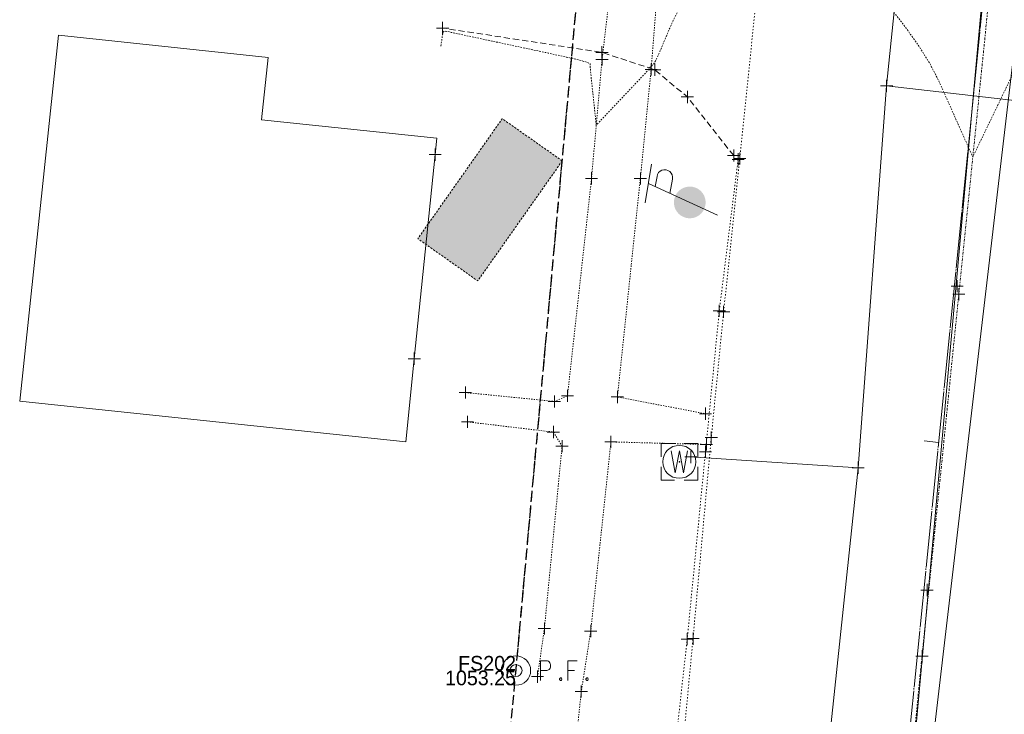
# Model space of a CAD drawing. Header units: feet. Extents: x 1620773 to 1693143, y 557267 to 607752.
# Tile 10 of 256: x 1620853 to 1620934, y 607149 to 607206. Entities that reach past the tile are written whole.
import ezdxf
from ezdxf.enums import TextEntityAlignment as Align

# ---------------------------------------------------------------- set-up
doc = ezdxf.new("R2010")
doc.units = ezdxf.units.FT
doc.header["$MEASUREMENT"] = 0
for name, pattern in [('cl', [5, 0.09375, -0.09375, 4.625, -0.09375, 0.09375]), ('cl20', [100, 5, -5, 80, -5, 5]), ('DASHED', [0.75, 0.5, -0.25]), ('DGN Style 1', [0.16325, 0.000271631, -0.162979]), ('DGN Style 2', [0.271631, 0.162979, -0.108652]), ('DGN Style 4', [0.434882, 0.217305, -0.108652, 0.000271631, -0.108652]), ('DGN Style 5', [0.190142, 0.081489, -0.108652]), ('esmtshex', [4.75, 0.8, -0.325, -0.325, 0.8, -0.3, 0.8, -0.3, 0.8, -0.3]), ('HIDDEN2', [0.1875, 0.125, -0.0625]), ('sanex', [0]), ('waterex', [0])]:
    doc.linetypes.add(name, pattern=pattern)
for name, color, linetype, lineweight in [('BD_X_Building', 241, 'Continuous', 0), ('GE_X_Alignment', 7, 'cl', 0), ('GE_X_Alignment_100_Stations', 7, 'Continuous', 0), ('PV_X_COP', 4, 'DGN Style 4', 0), ('PV_X_Curb', 120, 'DGN Style 1', 0), ('PV_X_Driveway', 1, 'DASHED', 0), ('PV_X_Walk', 120, 'DGN Style 5', 0), ('RW_X_CL_20', 6, 'cl20', 0), ('RW_X_Esmt_SH', 6, 'esmtshex', 30), ('SV_X_Mon_Cells_Found', 7, 'Continuous', 0), ('SV_X_Text_Elevation', 93, 'Continuous', 0), ('SV_X_Text_Name', 61, 'Continuous', 0), ('UT_P_Misc_Cells', 7, 'Continuous', 13), ('UT_X_Sanitary_Line', 3, 'sanex', 0), ('UT_X_Water', 133, 'waterex', 0), ('UT_X_Water_Cells', 133, 'Continuous', 0), ('UT_X_Water_Cells (Construction)', 133, 'Continuous', 0)]:
    doc.layers.add(name, color=color, linetype=linetype, lineweight=lineweight)
doc.layers.add('DT_X_Contour_Minor', color=1, linetype='HIDDEN2', lineweight=9, transparency=0.5)
doc.layers.add('SV_X_Shot_Marker (Construction)', color=40, linetype='Continuous', lineweight=0, transparency=0.5)
doc.layers.add('RW_X_Easement_Area', color=3, linetype='DGN Style 2', lineweight=0, plot=False, transparency=0.5)
doc.styles.add('Style-font30', font='font30.shx')

# ---------------------------------------------------------------- blocks, each defined once
blk = doc.blocks.new('IPIPE')
at = {"layer": 'SV_X_Mon_Cells_Found', "color": 7, "linetype": 'Continuous', "lineweight": 0, "flags": 128}
for points in [[(0.0999, -0.04), (0.0999, 0.04), (0.1263, 0.04), (0.1291, 0.0394), (0.1329, 0.0381), (0.1346, 0.0368), (0.1362, 0.0356), (0.1384, 0.0324), (0.1401, 0.0293), (0.1412, 0.0242), (0.1412, 0.0167), (0.1406, 0.0142), (0.1395, 0.0104), (0.1373, 0.006), (0.1351, 0.0041), (0.1335, 0.0028), (0.1307, 0.0016), (0.1263, 0.0009), (0.0999, 0.0009)], [(0.2503, 0.04), (0.2123, 0.04), (0.2123, -0.04)], [(0.2123, 0.0009), (0.2393, 0.0009)], [(0.182, -0.0293), (0.1847, -0.0293), (0.1864, -0.0305), (0.188, -0.0331), (0.188, -0.0362), (0.1864, -0.0387), (0.1847, -0.04), (0.182, -0.04), (0.1803, -0.0387), (0.1787, -0.0362), (0.1787, -0.0331), (0.1803, -0.0305), (0.182, -0.0293)], [(0.2895, -0.0293), (0.2922, -0.0293), (0.2939, -0.0305), (0.2955, -0.0331), (0.2955, -0.0362), (0.2939, -0.0387), (0.2922, -0.04), (0.2895, -0.04), (0.2878, -0.0387), (0.2861, -0.0362), (0.2861, -0.0331), (0.2878, -0.0305), (0.2895, -0.0293)]]:
    blk.add_lwpolyline(points, dxfattribs=at)
at = {"layer": 'SV_X_Mon_Cells_Found', "color": 7, "linetype": 'Continuous', "lineweight": 0}
for radius in [0.06, 0.0247]:
    blk.add_circle((0, 0), radius, dxfattribs=at)
blk = doc.blocks.new('DrawLineAnnotationDirectionLength_1')
at = {"layer": 'GE_X_Alignment_100_Stations'}
blk.add_line((0, 0), (-0.06, 0), dxfattribs=at)
blk = doc.blocks.new('SVPT_553')
at = {"layer": 'SV_X_Shot_Marker (Construction)', "transparency": 33554495}
for p, q in [((-0.025, 0), (0.025, 0)), ((0, 0.025), (0, -0.025))]:
    blk.add_line(p, q, dxfattribs=at)
blk.add_point((0, 0), dxfattribs=at)
blk = doc.blocks.new('SVPT_554')
at = {"layer": 'SV_X_Shot_Marker (Construction)', "transparency": 33554495}
for p, q in [((-0.025, 0), (0.025, 0)), ((0, 0.025), (0, -0.025))]:
    blk.add_line(p, q, dxfattribs=at)
blk.add_point((0, 0), dxfattribs=at)
blk = doc.blocks.new('SVPT_555')
at = {"layer": 'SV_X_Shot_Marker (Construction)', "transparency": 33554495}
for p, q in [((-0.025, 0), (0.025, 0)), ((0, 0.025), (0, -0.025))]:
    blk.add_line(p, q, dxfattribs=at)
blk.add_point((0, 0), dxfattribs=at)
blk = doc.blocks.new('SVPT_556')
at = {"layer": 'SV_X_Shot_Marker (Construction)', "transparency": 33554495}
for p, q in [((0, 0.025), (0, -0.025)), ((-0.025, 0), (0.025, 0))]:
    blk.add_line(p, q, dxfattribs=at)
blk.add_point((0, 0), dxfattribs=at)
blk = doc.blocks.new('SVPT_557')
at = {"layer": 'SV_X_Shot_Marker (Construction)', "transparency": 33554495}
for p, q in [((-0.025, 0), (0.025, 0)), ((0, 0.025), (0, -0.025))]:
    blk.add_line(p, q, dxfattribs=at)
blk.add_point((0, 0), dxfattribs=at)
blk = doc.blocks.new('SVPT_558')
at = {"layer": 'SV_X_Shot_Marker (Construction)', "transparency": 33554495}
for p, q in [((-0.025, 0), (0.025, 0)), ((0, 0.025), (0, -0.025))]:
    blk.add_line(p, q, dxfattribs=at)
blk.add_point((0, 0), dxfattribs=at)
blk = doc.blocks.new('SVPT_559')
at = {"layer": 'SV_X_Shot_Marker (Construction)', "transparency": 33554495}
for p, q in [((-0.025, 0), (0.025, 0)), ((0, 0.025), (0, -0.025))]:
    blk.add_line(p, q, dxfattribs=at)
blk.add_point((0, 0), dxfattribs=at)
blk = doc.blocks.new('SVPT_560')
at = {"layer": 'SV_X_Shot_Marker (Construction)', "transparency": 33554495}
for p, q in [((-0.025, 0), (0.025, 0)), ((0, 0.025), (0, -0.025))]:
    blk.add_line(p, q, dxfattribs=at)
blk.add_point((0, 0), dxfattribs=at)
blk = doc.blocks.new('SVPT_561')
at = {"layer": 'SV_X_Shot_Marker (Construction)', "transparency": 33554495}
for p, q in [((-0.025, 0), (0.025, 0)), ((0, 0.025), (0, -0.025))]:
    blk.add_line(p, q, dxfattribs=at)
blk.add_point((0, 0), dxfattribs=at)
blk = doc.blocks.new('SVPT_562')
at = {"layer": 'SV_X_Shot_Marker (Construction)', "transparency": 33554495}
for p, q in [((-0.025, 0), (0.025, 0)), ((0, 0.025), (0, -0.025))]:
    blk.add_line(p, q, dxfattribs=at)
blk.add_point((0, 0), dxfattribs=at)
blk = doc.blocks.new('SVPT_563')
at = {"layer": 'SV_X_Shot_Marker (Construction)', "transparency": 33554495}
for p, q in [((-0.025, 0), (0.025, 0)), ((0, 0.025), (0, -0.025))]:
    blk.add_line(p, q, dxfattribs=at)
blk.add_point((0, 0), dxfattribs=at)
blk = doc.blocks.new('SVPT_564')
at = {"layer": 'SV_X_Shot_Marker (Construction)', "transparency": 33554495}
for p, q in [((-0.025, 0), (0.025, 0)), ((0, 0.025), (0, -0.025))]:
    blk.add_line(p, q, dxfattribs=at)
blk.add_point((0, 0), dxfattribs=at)
blk = doc.blocks.new('SVPT_565')
at = {"layer": 'SV_X_Shot_Marker (Construction)', "transparency": 33554495}
for p, q in [((-0.025, 0), (0.025, 0)), ((0, 0.025), (0, -0.025))]:
    blk.add_line(p, q, dxfattribs=at)
blk.add_point((0, 0), dxfattribs=at)
blk = doc.blocks.new('SVPT_566')
at = {"layer": 'SV_X_Shot_Marker (Construction)', "transparency": 33554495}
for p, q in [((-0.025, 0), (0.025, 0)), ((0, 0.025), (0, -0.025))]:
    blk.add_line(p, q, dxfattribs=at)
blk.add_point((0, 0), dxfattribs=at)
blk = doc.blocks.new('SVPT_567')
at = {"layer": 'SV_X_Shot_Marker (Construction)', "transparency": 33554495}
for p, q in [((-0.025, 0), (0.025, 0)), ((0, 0.025), (0, -0.025))]:
    blk.add_line(p, q, dxfattribs=at)
blk.add_point((0, 0), dxfattribs=at)
blk = doc.blocks.new('SVPT_568')
at = {"layer": 'SV_X_Shot_Marker (Construction)', "transparency": 33554495}
for p, q in [((-0.025, 0), (0.025, 0)), ((0, 0.025), (0, -0.025))]:
    blk.add_line(p, q, dxfattribs=at)
blk.add_point((0, 0), dxfattribs=at)
blk = doc.blocks.new('SVPT_569')
at = {"layer": 'SV_X_Shot_Marker (Construction)', "transparency": 33554495}
for p, q in [((-0.025, 0), (0.025, 0)), ((0, 0.025), (0, -0.025))]:
    blk.add_line(p, q, dxfattribs=at)
blk.add_point((0, 0), dxfattribs=at)
blk = doc.blocks.new('SVPT_570')
at = {"layer": 'SV_X_Shot_Marker (Construction)', "transparency": 33554495}
for p, q in [((-0.025, 0), (0.025, 0)), ((0, 0.025), (0, -0.025))]:
    blk.add_line(p, q, dxfattribs=at)
blk.add_point((0, 0), dxfattribs=at)
blk = doc.blocks.new('SVPT_571')
at = {"layer": 'SV_X_Shot_Marker (Construction)', "transparency": 33554495}
for p, q in [((-0.025, 0), (0.025, 0)), ((0, 0.025), (0, -0.025))]:
    blk.add_line(p, q, dxfattribs=at)
blk.add_point((0, 0), dxfattribs=at)
blk = doc.blocks.new('SVPT_572')
at = {"layer": 'SV_X_Shot_Marker (Construction)', "transparency": 33554495}
for p, q in [((-0.025, 0), (0.025, 0)), ((0, 0.025), (0, -0.025))]:
    blk.add_line(p, q, dxfattribs=at)
blk.add_point((0, 0), dxfattribs=at)
blk = doc.blocks.new('SVPT_573')
at = {"layer": 'SV_X_Shot_Marker (Construction)', "transparency": 33554495}
for p, q in [((-0.025, 0), (0.025, 0)), ((0, 0.025), (0, -0.025))]:
    blk.add_line(p, q, dxfattribs=at)
blk.add_point((0, 0), dxfattribs=at)
blk = doc.blocks.new('SVPT_574')
at = {"layer": 'SV_X_Shot_Marker (Construction)', "transparency": 33554495}
for p, q in [((-0.025, 0), (0.025, 0)), ((0, 0.025), (0, -0.025))]:
    blk.add_line(p, q, dxfattribs=at)
blk.add_point((0, 0), dxfattribs=at)
blk = doc.blocks.new('SVPT_575')
at = {"layer": 'SV_X_Shot_Marker (Construction)', "transparency": 33554495}
for p, q in [((-0.025, 0), (0.025, 0)), ((0, 0.025), (0, -0.025))]:
    blk.add_line(p, q, dxfattribs=at)
blk.add_point((0, 0), dxfattribs=at)
blk = doc.blocks.new('SVPT_576')
at = {"layer": 'SV_X_Shot_Marker (Construction)', "transparency": 33554495}
for p, q in [((-0.025, 0), (0.025, 0)), ((0, 0.025), (0, -0.025))]:
    blk.add_line(p, q, dxfattribs=at)
blk.add_point((0, 0), dxfattribs=at)
blk = doc.blocks.new('SVPT_579')
at = {"layer": 'SV_X_Shot_Marker (Construction)', "transparency": 33554495}
for p, q in [((-0.025, 0), (0.025, 0)), ((0, 0.025), (0, -0.025))]:
    blk.add_line(p, q, dxfattribs=at)
blk.add_point((0, 0), dxfattribs=at)
blk = doc.blocks.new('SVPT_580')
at = {"layer": 'SV_X_Shot_Marker (Construction)', "transparency": 33554495}
for p, q in [((-0.025, 0), (0.025, 0)), ((0, 0.025), (0, -0.025))]:
    blk.add_line(p, q, dxfattribs=at)
blk.add_point((0, 0), dxfattribs=at)
blk = doc.blocks.new('SVPT_592')
at = {"layer": 'SV_X_Shot_Marker (Construction)', "transparency": 33554495}
for p, q in [((-0.025, 0), (0.025, 0)), ((0, 0.025), (0, -0.025))]:
    blk.add_line(p, q, dxfattribs=at)
blk.add_point((0, 0), dxfattribs=at)
blk = doc.blocks.new('SVPT_593')
at = {"layer": 'SV_X_Shot_Marker (Construction)', "transparency": 33554495}
for p, q in [((-0.025, 0), (0.025, 0)), ((0, 0.025), (0, -0.025))]:
    blk.add_line(p, q, dxfattribs=at)
blk.add_point((0, 0), dxfattribs=at)
blk = doc.blocks.new('SVPT_606')
at = {"layer": 'SV_X_Shot_Marker (Construction)', "transparency": 33554495}
for p, q in [((-0.025, 0), (0.025, 0)), ((0, 0.025), (0, -0.025))]:
    blk.add_line(p, q, dxfattribs=at)
blk.add_point((0, 0), dxfattribs=at)
blk = doc.blocks.new('SVPT_607')
at = {"layer": 'SV_X_Shot_Marker (Construction)', "transparency": 33554495}
for p, q in [((-0.025, 0), (0.025, 0)), ((0, 0.025), (0, -0.025))]:
    blk.add_line(p, q, dxfattribs=at)
blk.add_point((0, 0), dxfattribs=at)
blk = doc.blocks.new('WM_4')
at = {"layer": 'UT_X_Water_Cells', "color": 133, "linetype": 'Continuous', "lineweight": 0, "flags": 128}
for points in [[(-0.02, 0.075), (-0.075, 0.075), (-0.075, 0.02)], [(-0.0333, 0.045), (-0.0167, -0.045), (0, 0.045), (0.0167, -0.045), (0.0333, 0.045)], [(0.075, 0.02), (0.075, 0.075), (0.02, 0.075)], [(-0.075, -0.02), (-0.075, -0.075), (-0.02, -0.075)], [(0.02, -0.075), (0.075, -0.075), (0.075, -0.02)]]:
    blk.add_lwpolyline(points, dxfattribs=at)
at = {"layer": 'UT_X_Water_Cells', "color": 133, "linetype": 'Continuous', "lineweight": 0}
blk.add_circle((0, 0), 0.0675, dxfattribs=at)
at = {"layer": 'UT_X_Water_Cells (Construction)', "color": 133, "linetype": 'Continuous', "lineweight": 30}
blk.add_point((0, 0), dxfattribs=at)
blk = doc.blocks.new('SVPT_611')
at = {"layer": 'SV_X_Shot_Marker (Construction)', "transparency": 33554495}
for p, q in [((-0.025, 0), (0.025, 0)), ((0, 0.025), (0, -0.025))]:
    blk.add_line(p, q, dxfattribs=at)
blk.add_point((0, 0), dxfattribs=at)
blk = doc.blocks.new('SVPT_612')
at = {"layer": 'SV_X_Shot_Marker (Construction)', "transparency": 33554495}
for p, q in [((-0.025, 0), (0.025, 0)), ((0, 0.025), (0, -0.025))]:
    blk.add_line(p, q, dxfattribs=at)
blk.add_point((0, 0), dxfattribs=at)
blk = doc.blocks.new('SVPT_613')
at = {"layer": 'SV_X_Shot_Marker (Construction)', "transparency": 33554495}
for p, q in [((-0.025, 0), (0.025, 0)), ((0, 0.025), (0, -0.025))]:
    blk.add_line(p, q, dxfattribs=at)
blk.add_point((0, 0), dxfattribs=at)
blk = doc.blocks.new('SVPT_614')
at = {"layer": 'SV_X_Shot_Marker (Construction)', "transparency": 33554495}
for p, q in [((0, 0.025), (0, -0.025)), ((-0.025, 0), (0.025, 0))]:
    blk.add_line(p, q, dxfattribs=at)
blk.add_point((0, 0), dxfattribs=at)
blk = doc.blocks.new('SVPT_615')
at = {"layer": 'SV_X_Shot_Marker (Construction)', "transparency": 33554495}
for p, q in [((-0.025, 0), (0.025, 0)), ((0, 0.025), (0, -0.025))]:
    blk.add_line(p, q, dxfattribs=at)
blk.add_point((0, 0), dxfattribs=at)
blk = doc.blocks.new('SVPT_616')
at = {"layer": 'SV_X_Shot_Marker (Construction)', "transparency": 33554495}
for p, q in [((-0.025, 0), (0.025, 0)), ((0, 0.025), (0, -0.025))]:
    blk.add_line(p, q, dxfattribs=at)
blk.add_point((0, 0), dxfattribs=at)
blk = doc.blocks.new('SVPT_617')
at = {"layer": 'SV_X_Shot_Marker (Construction)', "transparency": 33554495}
for p, q in [((-0.025, 0), (0.025, 0)), ((0, 0.025), (0, -0.025))]:
    blk.add_line(p, q, dxfattribs=at)
blk.add_point((0, 0), dxfattribs=at)
blk = doc.blocks.new('SVPT_1081')
at = {"layer": 'SV_X_Shot_Marker (Construction)', "transparency": 33554495}
for p, q in [((-0.025, 0), (0.025, 0)), ((0, 0.025), (0, -0.025))]:
    blk.add_line(p, q, dxfattribs=at)
blk.add_point((0, 0), dxfattribs=at)
blk = doc.blocks.new('SVPT_1082')
at = {"layer": 'SV_X_Shot_Marker (Construction)', "transparency": 33554495}
for p, q in [((-0.025, 0), (0.025, 0)), ((0, 0.025), (0, -0.025))]:
    blk.add_line(p, q, dxfattribs=at)
blk.add_point((0, 0), dxfattribs=at)
blk = doc.blocks.new('SVPT_1084')
at = {"layer": 'SV_X_Shot_Marker (Construction)', "transparency": 33554495}
for p, q in [((-0.025, 0), (0.025, 0)), ((0, 0.025), (0, -0.025))]:
    blk.add_line(p, q, dxfattribs=at)
blk.add_point((0, 0), dxfattribs=at)
blk = doc.blocks.new('SVPT_1085')
at = {"layer": 'SV_X_Shot_Marker (Construction)', "transparency": 33554495}
for p, q in [((-0.025, 0), (0.025, 0)), ((0, 0.025), (0, -0.025))]:
    blk.add_line(p, q, dxfattribs=at)
blk.add_point((0, 0), dxfattribs=at)
blk = doc.blocks.new('SVPT_1086')
at = {"layer": 'SV_X_Shot_Marker (Construction)', "transparency": 33554495}
for p, q in [((-0.025, 0), (0.025, 0)), ((0, 0.025), (0, -0.025))]:
    blk.add_line(p, q, dxfattribs=at)
blk.add_point((0, 0), dxfattribs=at)
blk = doc.blocks.new('TPWP')
at = {"layer": 'UT_P_Misc_Cells', "linetype": 'Continuous', "lineweight": 0}
h = blk.add_hatch(color=30, dxfattribs=at)
edge = h.paths.add_edge_path()
edge.add_arc((0, 0), 0.065, 0, 360)
at = {"layer": 'UT_P_Misc_Cells', "color": 30, "linetype": 'Continuous', "lineweight": 13}
for p, q in [((0.0482, 0.18), (-0.0322, -0.12)), ((0.1282, 0.18), (-0.0318, 0.18)), ((0.0402, 0.15), (0.0827, 0.15)), ((0.0231, 0.0862), (0.0827, 0.0862))]:
    blk.add_line(p, q, dxfattribs=at)
at = {"layer": 'UT_P_Misc_Cells', "color": 30, "linetype": 'Continuous', "lineweight": 13, "extrusion": (0, 0, -1)}
blk.add_arc((-0.0833, 0.1181), 0.0319, 88.8767, 271.1233, dxfattribs=at)

msp = doc.modelspace()

# ---------------------------------------------------------------- hatches: boundary and pattern name
at = {"layer": 'RW_X_Easement_Area', "transparency": 33554495}
msp.add_hatch(color=256, dxfattribs=at).paths.add_polyline_path([(1620897.871, 607194.343), (1620892.964, 607197.796), (1620886.052, 607187.974), (1620890.959, 607184.521)], flags=0)

# ---------------------------------------------------------------- linework, layer by layer
at = {"layer": 'BD_X_Building'}
for p, q in [((1620856.65, 607204.633), (1620853.48, 607174.678)), ((1620873.802, 607202.818), (1620856.65, 607204.633)), ((1620873.261, 607197.713), (1620873.802, 607202.818)), ((1620887.61, 607196.195), (1620873.261, 607197.713)), ((1620887.61, 607196.195), (1620887.473, 607194.858)), ((1620885.762, 607178.143), (1620885.065, 607171.335)), ((1620853.48, 607174.678), (1620885.065, 607171.335))]:
    msp.add_line(p, q, dxfattribs=at)
at = {"layer": 'BD_X_Building', "flags": 128}
msp.add_lwpolyline([(1620885.762, 607178.143), (1620887.473, 607194.858)], dxfattribs=at)
at = {"layer": 'DT_X_Contour_Minor', "transparency": 33554559, "elevation": 1054, "flags": 128}
msp.add_lwpolyline([(1620884.651, 607105.146), (1620884.737, 607104.88), (1620884.773, 607104.809), (1620884.842, 607104.709), (1620884.945, 607104.581), (1620885.081, 607104.424), (1620885.49, 607103.967), (1620885.646, 607103.872), (1620885.807, 607103.931), (1620885.974, 607104.143), (1620886.146, 607104.509), (1620886.961, 607106.572), (1620889.213, 607108.48), (1620889.641, 607108.849), (1620889.956, 607109.141), (1620890.161, 607109.355), (1620890.255, 607109.49), (1620890.355, 607109.747), (1620890.415, 607109.93), (1620890.518, 607110.284), (1620890.664, 607110.811), (1620890.853, 607111.51), (1620891.839, 607115.172), (1620892.718, 607111.507), (1620892.946, 607110.686), (1620893.255, 607109.796), (1620893.644, 607108.835), (1620894.113, 607107.804), (1620895.471, 607104.962), (1620895.91, 607103.955), (1620896.205, 607103.063), (1620896.359, 607102.287), (1620896.371, 607101.627), (1620896.211, 607100.023), (1620896.162, 607099.47), (1620896.132, 607099.015), (1620896.123, 607098.658), (1620896.134, 607098.4), (1620896.191, 607097.84), (1620896.214, 607097.658), (1620896.24, 607097.529), (1620896.269, 607097.456), (1620896.302, 607097.437), (1620896.393, 607097.459), (1620896.424, 607097.46), (1620896.448, 607097.45), (1620896.466, 607097.426), (1620896.477, 607097.39), (1620896.498, 607097.277), (1620896.515, 607097.231), (1620896.548, 607097.179), (1620896.6, 607097.119), (1620896.668, 607097.053), (1620896.875, 607096.867), (1620897.03, 607096.747), (1620897.34, 607096.528), (1620897.806, 607096.208), (1620898.428, 607095.788), (1620901.69, 607093.596), (1620901.706, 607092.026), (1620901.708, 607091.676), (1620901.706, 607091.301), (1620901.702, 607090.9), (1620901.695, 607090.473), (1620901.653, 607088.419), (1620906.552, 607091.731), (1620907.622, 607092.541), (1620908.731, 607093.552), (1620909.88, 607094.764), (1620911.069, 607096.176), (1620914.291, 607100.21), (1620915.388, 607101.601), (1620916.265, 607102.747), (1620916.919, 607103.648), (1620917.352, 607104.304), (1620918.212, 607105.729), (1620918.576, 607106.346), (1620919.025, 607107.13), (1620919.558, 607108.08), (1620920.175, 607109.197), (1620923.25, 607114.797), (1620924.244, 607108.981), (1620924.483, 607107.843), (1620924.775, 607106.924), (1620925.12, 607106.223), (1620925.517, 607105.739), (1620926.645, 607104.74), (1620927.121, 607104.26), (1620927.702, 607103.567), (1620928.388, 607102.662), (1620929.178, 607101.544), (1620931.427, 607098.282), (1620932.32, 607097.249), (1620933.314, 607096.596), (1620934.408, 607096.325), (1620935.602, 607096.434), (1620938.92, 607097.232), (1620940.013, 607097.503), (1620940.804, 607097.715), (1620941.293, 607097.87), (1620941.479, 607097.967), (1620941.573, 607098.147), (1620941.585, 607098.282), (1620941.55, 607098.549), (1620941.467, 607098.949), (1620941.338, 607099.482), (1620940.931, 607101.081), (1620940.797, 607101.606), (1620940.702, 607101.982), (1620940.645, 607102.208), (1620940.626, 607102.286), (1620940.627, 607102.293), (1620940.677, 607102.354), (1620940.828, 607102.529), (1620941.08, 607102.82), (1620941.433, 607103.225), (1620942.507, 607104.461), (1620942.91, 607105.021), (1620943.312, 607105.777), (1620943.714, 607106.727), (1620944.116, 607107.871), (1620945.187, 607111.184), (1620945.543, 607112.286), (1620945.807, 607113.107), (1620945.98, 607113.648), (1620946.061, 607113.908), (1620946.566, 607115.626), (1620951.001, 607130.73), (1620951.417, 607135.206), (1620951.499, 607136.089), (1620951.57, 607136.821), (1620951.628, 607137.402), (1620951.674, 607137.832), (1620951.78, 607138.777), (1620951.818, 607139.115), (1620951.852, 607139.42), (1620951.881, 607139.692), (1620951.907, 607139.931), (1620951.97, 607140.524), (1620952.038, 607141.146), (1620952.197, 607142.569), (1620952.447, 607144.792), (1620952.787, 607147.815), (1620954.585, 607163.789), (1620954.622, 607164.685), (1620954.629, 607164.854), (1620954.634, 607164.976), (1620954.637, 607165.051), (1620954.639, 607165.079), (1620954.64, 607165.091), (1620954.641, 607165.096), (1620954.642, 607165.102), (1620954.642, 607165.109), (1620954.643, 607165.118), (1620954.646, 607165.143), (1620954.646, 607165.162), (1620954.644, 607165.2), (1620954.641, 607165.258), (1620954.636, 607165.335), (1620954.62, 607165.566), (1620954.653, 607166.097), (1620954.766, 607167.519), (1620954.958, 607169.831), (1620955.228, 607173.033), (1620956.055, 607182.758), (1620956.326, 607185.97), (1620956.517, 607188.312), (1620956.628, 607189.785), (1620956.661, 607190.388), (1620956.641, 607190.836), (1620956.538, 607191.339), (1620956.244, 607192.513), (1620955.757, 607194.358), (1620955.079, 607196.874), (1620953.016, 607204.478), (1620952.338, 607207.02), (1620951.852, 607208.946), (1620951.556, 607210.254), (1620951.452, 607210.945), (1620951.413, 607212.73), (1620951.463, 607213.475), (1620951.474, 607213.637), (1620951.486, 607213.8), (1620951.499, 607213.967), (1620951.513, 607214.136), (1620951.552, 607214.59), (1620951.57, 607214.817), (1620951.595, 607215.156), (1620951.627, 607215.607), (1620951.666, 607216.17), (1620951.819, 607218.41), (1620951.855, 607218.935), (1620951.887, 607219.398), (1620951.915, 607219.798), (1620952.033, 607221.518), (1620950.631, 607220.654), (1620950.295, 607220.468), (1620949.885, 607220.282), (1620949.403, 607220.096), (1620948.849, 607219.91), (1620947.274, 607219.412), (1620946.629, 607219.064), (1620945.876, 607218.395), (1620945.016, 607217.405), (1620944.048, 607216.093), (1620941.321, 607212.168), (1620940.36, 607210.772), (1620939.521, 607209.53), (1620938.804, 607208.44), (1620938.21, 607207.505), (1620936.787, 607205.213), (1620936.241, 607204.295), (1620935.668, 607203.261), (1620935.069, 607202.111), (1620934.443, 607200.845), (1620931.46, 607194.662), (1620928.686, 607200.872), (1620927.96, 607202.284), (1620926.971, 607203.859), (1620925.72, 607205.597), (1620924.205, 607207.497), (1620919.817, 607212.78), (1620918.354, 607214.541), (1620917.257, 607215.859), (1620916.526, 607216.735), (1620916.162, 607217.169), (1620915.677, 607217.738), (1620915.51, 607217.933), (1620915.373, 607218.093), (1620915.265, 607218.217), (1620915.187, 607218.306), (1620914.893, 607218.636), (1620914.843, 607218.328), (1620914.833, 607218.263), (1620914.823, 607218.201), (1620914.814, 607218.141), (1620914.805, 607218.083), (1620914.783, 607217.932), (1620914.77, 607217.878), (1620914.749, 607217.83), (1620914.718, 607217.788), (1620914.678, 607217.752), (1620914.559, 607217.663), (1620914.51, 607217.634), (1620914.453, 607217.614), (1620914.387, 607217.602), (1620914.313, 607217.599), (1620914.104, 607217.602), (1620914.016, 607217.582), (1620913.909, 607217.519), (1620913.782, 607217.412), (1620913.636, 607217.262), (1620912.908, 607216.462), (1620908.883, 607209.418), (1620908.097, 607208.024), (1620907.465, 607206.858), (1620906.987, 607205.921), (1620906.662, 607205.214), (1620906.001, 607203.633), (1620905.775, 607203.104), (1620905.591, 607202.706), (1620905.451, 607202.437), (1620905.355, 607202.297), (1620905.004, 607201.948), (1620905.01, 607201.906), (1620904.929, 607201.811), (1620904.685, 607201.546), (1620904.276, 607201.11), (1620903.704, 607200.503), (1620900.653, 607197.273), (1620900.3, 607200.574), (1620900.234, 607201.202), (1620900.187, 607201.669), (1620900.159, 607201.976), (1620900.151, 607202.123), (1620900.153, 607202.301), (1620899.939, 607202.405), (1620899.293, 607202.585), (1620898.215, 607202.84), (1620896.707, 607203.171), (1620892.109, 607204.153), (1620890.59, 607204.477), (1620889.482, 607204.714), (1620888.784, 607204.863), (1620888.498, 607204.925), (1620888.282, 607204.971), (1620888.208, 607204.963), (1620888.148, 607204.901), (1620888.101, 607204.788), (1620888.067, 607204.622), (1620887.941, 607203.724)], dxfattribs=at)
at = {"layer": 'GE_X_Alignment'}
msp.add_line((1620919.758, 607082.46), (1620969.644, 607579.965), dxfattribs=at)
at = {"layer": 'PV_X_COP', "flags": 128}
msp.add_lwpolyline([(1620919.758, 607082.46), (1620922.141, 607104.863), (1620924.877, 607129.368), (1620927.308, 607153.786), (1620930.318, 607183.419), (1620932.675, 607206.616), (1620934.923, 607231.063), (1620936.845, 607252.829), (1620939.337, 607281.641), (1620941.646, 607305.177), (1620943.257, 607325.607)], dxfattribs=at)
at = {"layer": 'PV_X_Curb', "flags": 128}
for points in [[(1620924.949, 607316.826), (1620922.933, 607296.502), (1620921.491, 607284.929), (1620919.676, 607270.353), (1620918.791, 607259.796), (1620917.929, 607248.651), (1620915.968, 607227.88), (1620914.799, 607217.826), (1620912.391, 607194.541), (1620911.073, 607181.984), (1620910.062, 607171.689), (1620908.569, 607155.228), (1620907.147, 607140.163), (1620902.572, 607099.004), (1620900.793, 607078.524)], [(1620912.261, 607194.461), (1620910.716, 607182.065), (1620909.589, 607170.536), (1620908.094, 607155.187), (1620904.289, 607120.922), (1620902.203, 607099.061), (1620900.283, 607078.624)]]:
    msp.add_lwpolyline(points, dxfattribs=at)
at = {"layer": 'PV_X_Driveway', "flags": 128}
msp.add_lwpolyline([(1620911.896, 607194.781), (1620908.105, 607199.573), (1620905.445, 607201.804), (1620901.117, 607203.223), (1620888.082, 607205.216)], dxfattribs=at)
at = {"layer": 'PV_X_Walk', "flags": 128}
for points in [[(1620918.982, 607314.675), (1620917.211, 607296.867), (1620915.525, 607284.373), (1620915.065, 607282.215), (1620913.285, 607274.02), (1620910.543, 607264.132), (1620907.741, 607255.59), (1620906.833, 607251.95), (1620903.839, 607226.94), (1620902.312, 607212.666), (1620901.126, 607202.643), (1620900.268, 607192.913), (1620898.299, 607175.109), (1620897.227, 607174.648), (1620889.948, 607175.38)], [(1620921.507, 607296.508), (1620919.324, 607284.194), (1620918.888, 607282.092), (1620916.884, 607273.083), (1620913.947, 607262.823), (1620911.631, 607255.032), (1620911.008, 607252.861), (1620907.809, 607226.92), (1620905.945, 607212.077), (1620905.143, 607201.827), (1620904.26, 607192.899), (1620902.383, 607175.017), (1620909.589, 607173.641)], [(1620890.116, 607172.98), (1620897.148, 607172.139), (1620897.858, 607170.991), (1620896.411, 607156.065), (1620895.848, 607152.122)], [(1620909.666, 607171.127), (1620901.856, 607171.338), (1620900.2, 607155.854), (1620899.428, 607150.905), (1620896.795, 607126.06), (1620894.371, 607101.598), (1620891.789, 607078.994), (1620890.524, 607069.916)]]:
    msp.add_lwpolyline(points, dxfattribs=at)
at = {"layer": 'RW_X_CL_20', "ltscale": 40, "flags": 128}
msp.add_lwpolyline([(1620918.689, 607058.596), (1620977.744, 607709.423)], dxfattribs=at)
at = {"layer": 'RW_X_Easement_Area', "transparency": 33554495, "flags": 128}
msp.add_lwpolyline([(1620897.871, 607194.343), (1620892.964, 607197.796), (1620886.052, 607187.974), (1620890.959, 607184.521), (1620897.871, 607194.343)], close=True, dxfattribs=at)
at = {"layer": 'RW_X_Esmt_SH'}
for p in [(1620886.633, 607070.492), (1620894.049, 607152.226)]:
    msp.add_line(p, (1620905.066, 607273.637), dxfattribs=at)
at = {"layer": 'UT_X_Sanitary_Line', "flags": 128}
msp.add_lwpolyline([(1620917.572, 607056.468), (1620946.597, 607303.475), (1620969.398, 607318.134), (1620991.388, 607337.131), (1620999.699, 607414.899), (1620962.261, 607455.348)], dxfattribs=at)
at = {"layer": 'UT_X_Water', "flags": 128}
for points in [[(1620890.217, 607296.403), (1620906.553, 607285.459), (1620909.963, 607283.11), (1620931.537, 607267.195), (1620928.848, 607243.672), (1620924.412, 607200.486), (1620922.085, 607169.219), (1620919.875, 607148.34), (1620915.828, 607114.011), (1620910.736, 607065.707)], [(1620924.412, 607200.486), (1620951.528, 607197.384)], [(1620922.085, 607169.219), (1620908.395, 607170.107)]]:
    msp.add_lwpolyline(points, dxfattribs=at)

# ---------------------------------------------------------------- block references
at = {"layer": 'GE_X_Alignment_100_Stations', "xscale": 20, "yscale": 20, "zscale": 20, "rotation": 354.2739854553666}
msp.add_blockref('DrawLineAnnotationDirectionLength_1', (1620928.666, 607171.294), dxfattribs=at)
at = {"layer": 'SV_X_Mon_Cells_Found', "color": 7, "linetype": 'Continuous', "lineweight": 0, "xscale": 20, "yscale": 20, "zscale": 20}
msp.add_blockref('IPIPE', (1620894.085, 607152.614), dxfattribs=at)
at = {"layer": 'SV_X_Shot_Marker (Construction)', "transparency": 33554495, "xscale": 20, "yscale": 20, "zscale": 20}
for name, p in [('SVPT_617', (1620888.082, 607205.216)), ('SVPT_616', (1620901.117, 607203.223)), ('SVPT_556', (1620901.126, 607202.643)), ('SVPT_555', (1620905.143, 607201.827)), ('SVPT_615', (1620905.445, 607201.804)), ('SVPT_1081', (1620924.412, 607200.486)), ('SVPT_1082', (1620924.412, 607200.486)), ('SVPT_614', (1620908.105, 607199.573)), ('SVPT_612', (1620887.473, 607194.858)), ('SVPT_613', (1620911.896, 607194.781)), ('SVPT_554', (1620912.261, 607194.461)), ('SVPT_553', (1620912.391, 607194.541)), ('SVPT_557', (1620900.268, 607192.913)), ('SVPT_558', (1620904.26, 607192.899)), ('SVPT_606', (1620930.18, 607184.088)), ('SVPT_593', (1620930.318, 607183.419)), ('SVPT_561', (1620910.716, 607182.065)), ('SVPT_562', (1620911.073, 607181.984)), ('SVPT_611', (1620885.762, 607178.143)), ('SVPT_569', (1620889.948, 607175.38)), ('SVPT_568', (1620897.227, 607174.648)), ('SVPT_567', (1620898.299, 607175.109)), ('SVPT_559', (1620902.383, 607175.017)), ('SVPT_560', (1620909.589, 607173.641)), ('SVPT_570', (1620890.116, 607172.98)), ('SVPT_571', (1620897.148, 607172.139)), ('SVPT_566', (1620901.856, 607171.338)), ('SVPT_563', (1620910.062, 607171.689)), ('SVPT_572', (1620897.858, 607170.991)), ('SVPT_564', (1620909.589, 607170.536)), ('SVPT_565', (1620909.666, 607171.127)), ('SVPT_1086', (1620908.395, 607170.107)), ('SVPT_1084', (1620922.085, 607169.219)), ('SVPT_1085', (1620922.085, 607169.219)), ('SVPT_607', (1620927.721, 607159.212)), ('SVPT_573', (1620896.411, 607156.065)), ('SVPT_574', (1620900.2, 607155.854)), ('SVPT_575', (1620908.094, 607155.187)), ('SVPT_576', (1620908.569, 607155.228)), ('SVPT_592', (1620927.308, 607153.786)), ('SVPT_580', (1620895.848, 607152.122)), ('SVPT_579', (1620899.428, 607150.905))]:
    msp.add_blockref(name, p, dxfattribs=at)
at = {"layer": 'UT_P_Misc_Cells', "color": 30, "linetype": 'Continuous', "lineweight": 13, "xscale": 20.00000000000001, "yscale": 20.00000000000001, "zscale": 20.00000000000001, "rotation": 80.35860757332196}
msp.add_blockref('TPWP', (1620908.305, 607190.94), dxfattribs=at)
at = {"layer": 'UT_X_Water_Cells', "color": 133, "linetype": 'Continuous', "lineweight": 0, "xscale": 20, "yscale": 20, "zscale": 20}
msp.add_blockref('WM_4', (1620907.45, 607169.704), dxfattribs=at)

# ---------------------------------------------------------------- texts
at = {"layer": 'SV_X_Text_Elevation', "style": 'Style-font30'}
msp.add_text('1053.25', height=1.2, dxfattribs=at).set_placement((1620894.085, 607152.614), align=Align.TOP_RIGHT)
at = {"layer": 'SV_X_Text_Name', "style": 'Style-font30'}
msp.add_text('FS202', height=1.2, dxfattribs=at).set_placement((1620894.085, 607152.614), align=Align.RIGHT)

doc.saveas('drawing.dxf')
